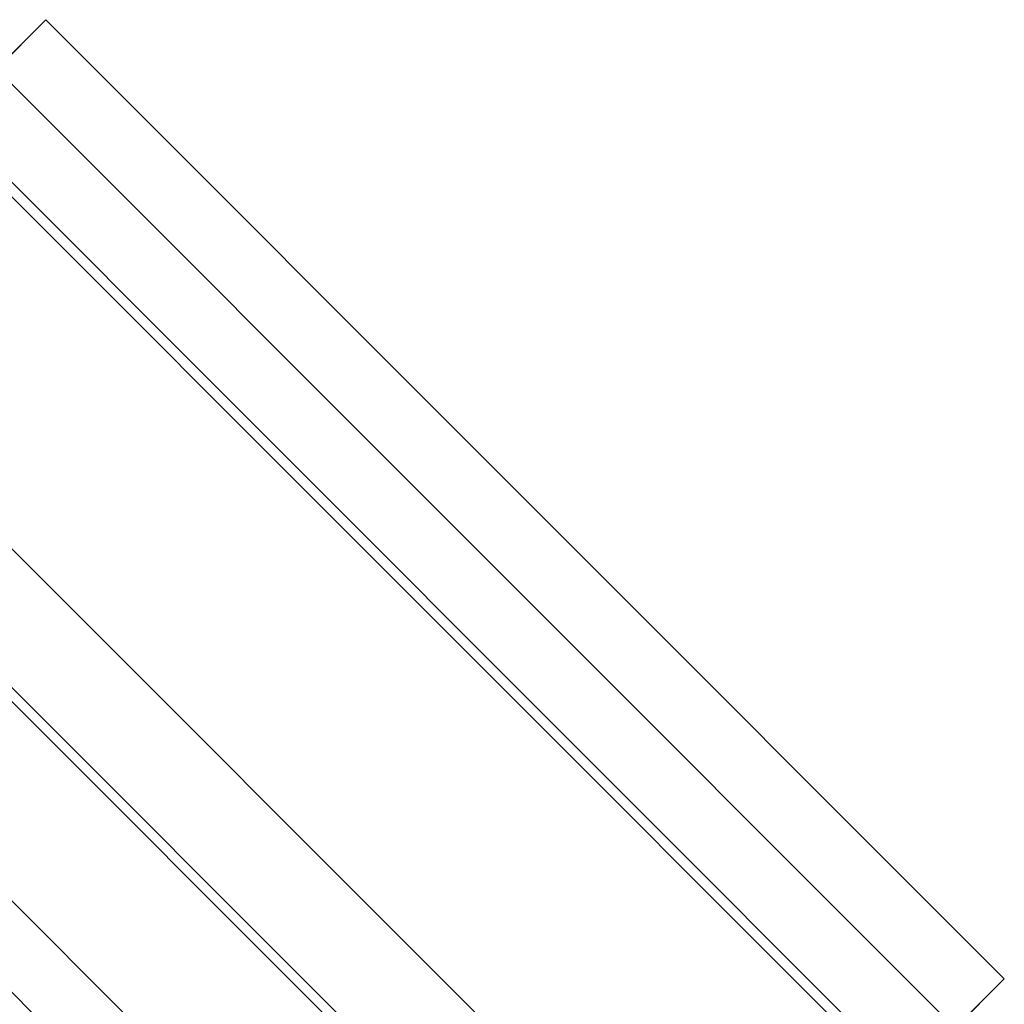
# Model space of a CAD drawing. Header units: millimetres. Extents: x 141.2 to 175.6, y 181.7 to 216.1.
# Tile 9 of 256: x 146.8 to 148.2, y 187.3 to 188.7. Entities that reach past the tile are written whole.
import ezdxf

# ---------------------------------------------------------------- set-up
doc = ezdxf.new("R2010")
doc.units = ezdxf.units.MM
doc.header["$MEASUREMENT"] = 0
doc.layers.add('Default', color=7, linetype='Continuous', true_color=0x000000)

msp = doc.modelspace()

# ---------------------------------------------------------------- meshes
at = {"layer": 'Default', "color": 43}
mesh = msp.add_polyface(dxfattribs=at)
corners = [(145.5316467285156, 187.3685760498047, -2.708511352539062), (146.2370300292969, 188.0739593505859, -2.778267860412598), (146.1728820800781, 188.0098114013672, 10.25982093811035), (146.8782653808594, 188.7151947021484, 10.19006443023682), (146.7401580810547, 188.5770874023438, 7.396885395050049), (146.3865966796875, 188.2235260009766, 7.396885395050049), (146.3767395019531, 188.2136688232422, 7.197372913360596), (146.7302856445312, 188.5672149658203, 7.197372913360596)]
mesh.append_faces([[corners[k] for k in face] for face in [(1, 0, 6, 6), (2, 6, 0, 0), (6, 7, 1, 1), (3, 5, 2, 2), (6, 2, 5, 5), (5, 3, 4, 4)]], dxfattribs={"color": 43})
mesh = msp.add_polyface(dxfattribs=at)
corners = [(147.5163879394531, 186.6663055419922, 10.25982093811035), (146.1728820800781, 188.0098114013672, 10.25982093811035), (148.2217712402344, 187.3716888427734, 10.19006443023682), (146.8782653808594, 188.7151947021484, 10.19006443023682)]
mesh.append_faces([[corners[k] for k in face] for face in [(3, 1, 0, 2)]], dxfattribs={"color": 43})
mesh = msp.add_polyface(dxfattribs=at)
corners = [(148.2217712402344, 187.3716888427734, 10.19006443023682), (146.8782653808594, 188.7151947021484, 10.19006443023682), (148.1527099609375, 187.3026428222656, 8.793475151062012), (146.8092041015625, 188.6461334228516, 8.793475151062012), (148.0836486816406, 187.2335815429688, 7.396885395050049), (146.7401580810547, 188.5770874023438, 7.396885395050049)]
mesh.append_faces([[corners[k] for k in face] for face in [(3, 1, 0, 2), (5, 3, 2, 4)]], dxfattribs={"color": 43})
mesh = msp.add_polyface(dxfattribs=at)
corners = [(148.0737915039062, 187.2237091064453, 7.197372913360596), (146.7302856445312, 188.5672149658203, 7.197372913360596), (147.8271636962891, 186.9770965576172, 2.209552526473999), (146.4836578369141, 188.3205871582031, 2.209552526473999), (147.5805358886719, 186.73046875, -2.778267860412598), (146.2370300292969, 188.0739593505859, -2.778267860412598)]
mesh.append_faces([[corners[k] for k in face] for face in [(3, 1, 0, 2), (5, 3, 2, 4)]], dxfattribs={"color": 43})
mesh = msp.add_polyface(dxfattribs=at)
corners = [(147.7202301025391, 186.8701629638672, 7.197372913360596), (146.3767395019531, 188.2136688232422, 7.197372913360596), (148.0737915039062, 187.2237091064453, 7.197372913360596), (146.7302856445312, 188.5672149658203, 7.197372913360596)]
mesh.append_faces([[corners[k] for k in face] for face in [(3, 1, 0, 2)]], dxfattribs={"color": 43})
mesh = msp.add_polyface(dxfattribs=at)
corners = [(148.0836486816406, 187.2335815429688, 7.396885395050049), (146.7401580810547, 188.5770874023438, 7.396885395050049), (147.7301025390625, 186.8800201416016, 7.396885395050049), (146.3865966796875, 188.2235260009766, 7.396885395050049)]
mesh.append_faces([[corners[k] for k in face] for face in [(3, 1, 0, 2)]], dxfattribs={"color": 43})
mesh = msp.add_polyface(dxfattribs=at)
corners = [(147.7301025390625, 186.8800201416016, 7.396885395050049), (146.3865966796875, 188.2235260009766, 7.396885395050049), (147.7202301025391, 186.8701629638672, 7.197372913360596), (146.3767395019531, 188.2136688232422, 7.197372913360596)]
mesh.append_faces([[corners[k] for k in face] for face in [(3, 1, 0, 2)]], dxfattribs={"color": 43})
mesh = msp.add_polyface(dxfattribs=at)
corners = [(147.5805358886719, 186.73046875, -2.778267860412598), (146.2370300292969, 188.0739593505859, -2.778267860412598), (146.8751525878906, 186.0250854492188, -2.708511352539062), (145.5316467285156, 187.3685760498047, -2.708511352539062)]
mesh.append_faces([[corners[k] for k in face] for face in [(3, 1, 0, 2)]], dxfattribs={"color": 43})
mesh = msp.add_polyface(dxfattribs=at)
corners = [(146.8751525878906, 186.0250854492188, -2.708511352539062), (145.5316467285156, 187.3685760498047, -2.708511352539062), (147.5163879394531, 186.6663055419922, 10.25982093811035), (146.1728820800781, 188.0098114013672, 10.25982093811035)]
mesh.append_faces([[corners[k] for k in face] for face in [(3, 1, 0, 2)]], dxfattribs={"color": 43})
mesh = msp.add_polyface(dxfattribs=at)
corners = [(146.8751525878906, 186.0250854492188, -2.708511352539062), (147.5163879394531, 186.6663055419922, 10.25982093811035), (147.5805358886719, 186.73046875, -2.778267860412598), (148.2217712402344, 187.3716888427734, 10.19006443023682), (148.0737915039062, 187.2237091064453, 7.197372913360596), (147.7202301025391, 186.8701629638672, 7.197372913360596), (147.7301025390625, 186.8800201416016, 7.396885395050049), (148.0836486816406, 187.2335815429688, 7.396885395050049)]
mesh.append_faces([[corners[k] for k in face] for face in [(1, 0, 5, 5), (2, 5, 0, 0), (3, 1, 6, 6), (5, 6, 1, 1), (5, 2, 4, 4), (6, 7, 3, 3)]], dxfattribs={"color": 43})

doc.saveas('drawing.dxf')
